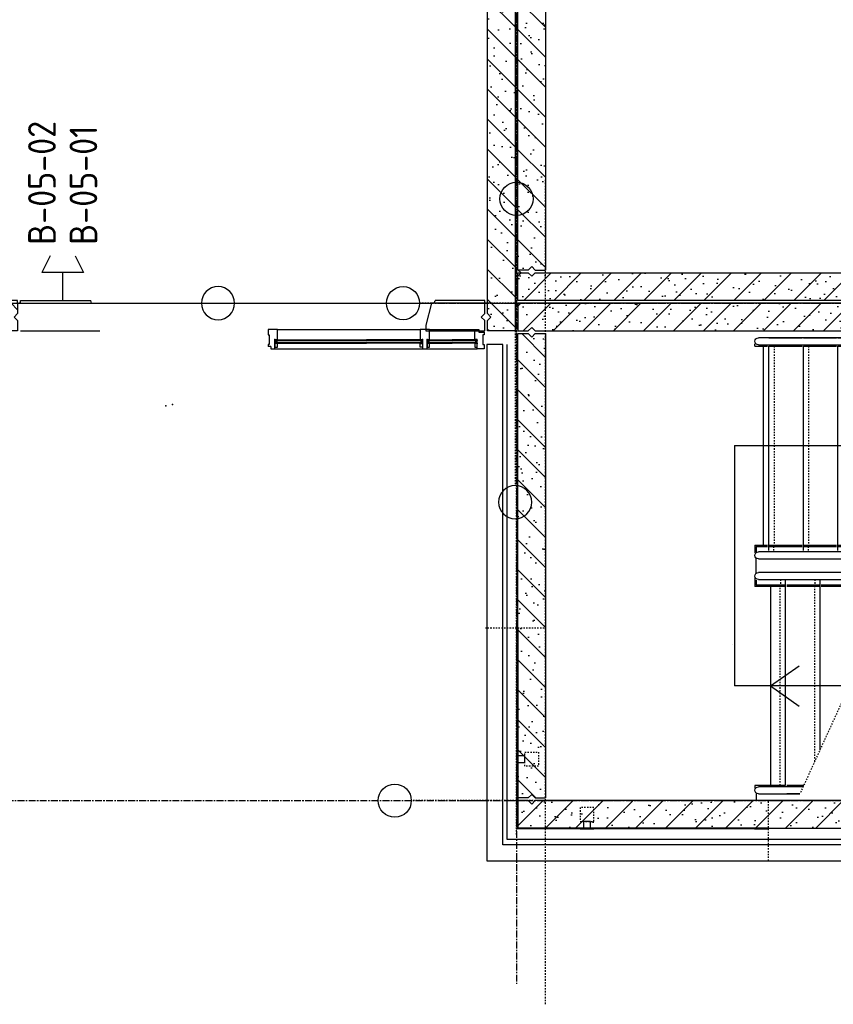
# Model space of a CAD drawing. Extents: x 0 to 1189, y 0 to 841.
# Tile 15 of 33: x 552 to 611, y 130 to 201. Entities that reach past the tile are written whole.
import ezdxf

# ---------------------------------------------------------------- set-up
doc = ezdxf.new("R2010")
doc.units = 0
doc.header["$PDSIZE"] = 2
for name, pattern in [('B0304', [6, 5, -0.5, 0, -0.5]), ('B0402', [9.375, 6.25, -3.125]), ('DASHDOT', [25.4, 12.7, -6.35, 0, -6.35]), ('HIDDEN', [0.375, 0.25, -0.125]), ('HIDDENX2', [0.75, 0.5, -0.25])]:
    doc.linetypes.add(name, pattern=pattern)
doc.layers.get('0').update_dxf_attribs({"linetype": 'CONTINUOUS'})
for name, color, linetype in [('AL$1A---_ALGEMEEN', 9, 'CONTINUOUS'), ('STRAMIEN', 1, 'CONTINUOUS'), ('VITELCODERING', 1, 'CONTINUOUS'), ('VITELDATA', 2, 'CONTINUOUS')]:
    doc.layers.add(name, color=color, linetype=linetype)
doc.styles.get("Standard").update_dxf_attribs({"font": 'ISO'})
pattern_1 = [(225, (0, 0), (108.6116, -108.6116), []), (197, (0, 0), (-41.26, -127.7242), [0, -130.56, -73.92, 0, -107.52]), (228, (0, 0), (29.4649, -129.875), [0, -129.28, 0, -131.84, 0, -106.24]), (251, (0, 0), (76.6585, -107.6209), [0, -128, 0, -768, -105.28])]

# ---------------------------------------------------------------- blocks, each defined once
blk = doc.blocks.new('-P302')
at = {"layer": 'AL$1A---_ALGEMEEN'}
h = blk.add_hatch(dxfattribs=at)
h.set_pattern_fill('PREFB', color=256, scale=8, style=0)
h.set_pattern_definition([(45, (0, 0), (-108.6116, 108.6116), []), (17, (0, 0), (41.26, 127.7242), [0, -130.56, -73.92, 0, -107.52]), (48, (0, 0), (-29.465, 129.875), [0, -129.28, 0, -131.84, 0, -106.24]), (71, (0, 0), (-76.6585, 107.621), [0, -128, 0, -768, -105.28])])
h.paths.add_polyline_path([(10, -20), (3590, -20), (3590, -220), (3515, -220), (3490, -195), (3465, -220), (10, -220)])
at = {"layer": 'AL$1A---_ALGEMEEN', "linetype": 'DASHDOT', "ltscale": 0.5}
blk.add_line((-665.6, 0), (4301.3, 0), dxfattribs=at)
at = {"layer": 'AL$1A---_ALGEMEEN', "color": 15, "linetype": 'Continuous'}
for p, q in [((10, -20), (3590, -20)), ((10, -20), (10, -95)), ((3590, -20), (3590, -220)), ((10, -95), (35, -120)), ((35, -120), (10, -145)), ((10, -145), (10, -220)), ((3465, -220), (3490, -195)), ((3490, -195), (3515, -220)), ((3465, -220), (10, -220)), ((3590, -220), (3515, -220))]:
    blk.add_line(p, q, dxfattribs=at)
at = {"layer": 'AL$1A---_ALGEMEEN', "linetype": 'Continuous', "ltscale": 2}
blk.add_circle((4421.3, 0), 120, dxfattribs=at)
for p in [(0, 0), (3600, 0)]:
    blk.add_point(p, dxfattribs=at)
blk = doc.blocks.new('-AAFKE3')
at = {"layer": 'AL$1A---_ALGEMEEN', "color": 15, "ltscale": 2}
blk.add_lwpolyline([(0, 125), (25, 100), (0, 75)], dxfattribs=at)
blk = doc.blocks.new('-954P1NIVO1')
at = {"layer": 'AL$1A---_ALGEMEEN', "color": 15, "linetype": 'DASHDOT'}
for p, q in [((0, -766.3), (0, 8222.2)), ((3600, -766.3), (3600, 8222.2)), ((-1474.4, 7200), (4497.7, 7200)), ((-1474.4, 3600), (4497.7, 3600)), ((-1474.4, 0), (4497.7, 0))]:
    blk.add_line(p, q, dxfattribs=at)
at = {"layer": 'AL$1A---_ALGEMEEN', "color": 15}
for p, q in [((50, 4325), (0, 4325)), ((50, 4335), (50, 4325)), ((110, 4335), (50, 4335)), ((50, 4310), (50, 4244.7)), ((100, 4310), (100, 4244.7)), ((110, 4335), (110, 4244.7)), ((1550, 4335), (1590, 4335)), ((1550, 4335), (1550, 4244.7)), ((1560, 4325), (1590, 4325)), ((1560, 4325), (1560, 4244.7)), ((1652.1, 4325), (1745.6, 4325)), ((1810, 4335), (1850, 4335)), ((1810, 4325), (1840, 4325)), ((1840, 4115.9), (1840, 4325)), ((1850, 4115.9), (1850, 4335)), ((3290, 4335), (3312.7, 4335)), ((3290, 4115.9), (3290, 4335)), ((3339.6, 4335), (3350, 4335)), ((3350, 4325), (3350, 4335)), ((3350, 4325), (3400, 4325)), ((50, 4234.7), (50, 3994.7)), ((100, 4234.7), (100, 3994.7)), ((110, 4234.7), (110, 3994.7)), ((1590, 4234.7), (110, 4234.7)), ((1590, 4234.7), (110, 4234.7)), ((830, 4234.7), (830, 2697.2)), ((1550, 4234.7), (1550, 3994.7)), ((1560, 4234.7), (1560, 3994.7)), ((1850, 4222.2), (3290, 4222.2)), ((2570, 4222.2), (2423.9, 4015.1)), ((2570, 4222.2), (2716.1, 4015.1)), ((2570, 1365.9), (2570, 4222.2)), ((1810, 4115.9), (3290, 4115.9)), ((1840, 3865.9), (1840, 4105.9)), ((1850, 3865.9), (1850, 4105.9)), ((3290, 3865.9), (3290, 4105.9)), ((3300, 3865.9), (3300, 4105.9)), ((3350, 3865.9), (3350, 4105.9)), ((50, 3984.7), (50, 3744.7)), ((100, 3984.7), (100, 3744.7)), ((110, 3984.7), (110, 3744.7)), ((1590, 3984.7), (110, 3984.7)), ((1550, 3984.7), (1550, 3744.7)), ((1560, 3984.7), (1560, 3744.7)), ((1810, 3865.9), (3290, 3865.9)), ((1840, 3615.9), (1840, 3855.9)), ((1850, 3615.9), (1850, 3855.9)), ((3290, 3615.9), (3290, 3855.9)), ((3300, 3615.9), (3300, 3855.9)), ((3350, 3615.9), (3350, 3855.9)), ((50, 3734.7), (50, 3494.7)), ((100, 3734.7), (100, 3494.7)), ((110, 3734.7), (110, 3494.7)), ((1590, 3734.7), (110, 3734.7)), ((1550, 3734.7), (1550, 3494.7)), ((1560, 3734.7), (1560, 3494.7)), ((1810, 3615.9), (3290, 3615.9)), ((1840, 3365.9), (1840, 3605.9)), ((1850, 3365.9), (1850, 3605.9)), ((3290, 3365.9), (3290, 3605.9)), ((3300, 3365.9), (3300, 3605.9)), ((3350, 3365.9), (3350, 3605.9)), ((50, 3484.7), (50, 3244.7)), ((100, 3484.7), (100, 3244.7)), ((110, 3484.7), (110, 3244.7)), ((1590, 3484.7), (110, 3484.7)), ((1550, 3484.7), (1550, 3244.7)), ((1560, 3484.7), (1560, 3244.7)), ((1810, 3365.9), (3290, 3365.9)), ((1840, 3115.9), (1840, 3355.9)), ((1850, 3115.9), (1850, 3355.9)), ((3290, 3115.9), (3290, 3355.9)), ((3300, 3115.9), (3300, 3355.9)), ((3350, 3115.9), (3350, 3355.9)), ((50, 3234.7), (50, 2994.7)), ((100, 3234.7), (100, 2994.7)), ((110, 3234.7), (110, 2994.7)), ((1590, 3234.7), (110, 3234.7)), ((1550, 3234.7), (1550, 3026.7)), ((1560, 3234.7), (1560, 3031.3)), ((1810, 3115.9), (3290, 3115.9)), ((1840, 2865.9), (1840, 3105.9)), ((1850, 2865.9), (1850, 3105.9)), ((3290, 2865.9), (3290, 3105.9)), ((3300, 2865.9), (3300, 3105.9)), ((3350, 2865.9), (3350, 3105.9)), ((50, 2984.7), (50, 2744.7)), ((100, 2984.7), (100, 2744.7)), ((110, 2984.7), (110, 2744.7)), ((1458.2, 2984.7), (110, 2984.7)), ((830.1, 2697.2), (684, 2904.3)), ((830.1, 2697.2), (976.1, 2904.3)), ((1810, 2865.9), (3290, 2865.9)), ((1840, 2615.9), (1840, 2855.9)), ((1850, 2615.9), (1850, 2855.9)), ((3290, 2615.9), (3290, 2855.9)), ((3300, 2615.9), (3300, 2855.9)), ((3350, 2615.9), (3350, 2855.9)), ((50, 2734.7), (50, 2494.7)), ((100, 2734.7), (100, 2494.7)), ((110, 2734.7), (110, 2494.7)), ((912, 2734.7), (110, 2734.7)), ((1810, 2615.9), (3290, 2615.9)), ((1840, 2365.9), (1840, 2605.9)), ((1850, 2365.9), (1850, 2605.9)), ((3290, 2365.9), (3290, 2605.9)), ((3300, 2365.9), (3300, 2605.9)), ((3350, 2365.9), (3350, 2605.9)), ((1550, 2526.7), (1550, 2494.7)), ((1560, 2531.3), (1560, 2494.7)), ((50, 2484.7), (50, 2340.2)), ((100, 2484.7), (100, 2363.1)), ((365.8, 2484.7), (110, 2484.7)), ((110, 2484.7), (110, 2367.6)), ((1600, 2484.7), (1458.2, 2484.7)), ((1550, 2484.7), (1550, 2244.7)), ((1560, 2484.7), (1560, 2244.7)), ((1810, 2365.9), (3290, 2365.9)), ((1840, 2115.9), (1840, 2355.9)), ((1850, 2115.9), (1850, 2355.9)), ((3290, 2115.9), (3290, 2355.9)), ((3300, 2115.9), (3300, 2355.9)), ((3350, 2115.9), (3350, 2355.9)), ((1600, 2234.7), (912, 2234.7)), ((1550, 2234.7), (1550, 1994.7)), ((1560, 2234.7), (1560, 1994.7)), ((830, 2197.2), (830, 1365.9)), ((1810, 2115.9), (3290, 2115.9)), ((1840, 1865.9), (1840, 2105.9)), ((1850, 1865.9), (1850, 2105.9)), ((3290, 1865.9), (3290, 2105.9)), ((3300, 1865.9), (3300, 2105.9)), ((3350, 1865.9), (3350, 2105.9)), ((1600, 1984.7), (365.8, 1984.7)), ((1550, 1984.7), (1550, 1744.7)), ((1560, 1984.7), (1560, 1744.7)), ((100, 1863.1), (100, 1744.7)), ((110, 1867.6), (110, 1744.7)), ((1810, 1865.9), (3290, 1865.9)), ((1840, 1615.9), (1840, 1855.9)), ((1850, 1615.9), (1850, 1855.9)), ((3290, 1615.9), (3290, 1855.9)), ((3300, 1615.9), (3300, 1855.9)), ((3350, 1615.9), (3350, 1855.9)), ((50, 1840.2), (50, 1744.7)), ((830, 1628.4), (683.9, 1835.5)), ((830, 1628.4), (976.1, 1835.5)), ((110, 1734.7), (110, 1515)), ((1600, 1734.7), (110, 1734.7)), ((1550, 1734.7), (1550, 1515)), ((1560, 1734.7), (1560, 1525)), ((1550, 1628.4), (110, 1628.4)), ((1810, 1615.9), (3290, 1615.9)), ((1810, 1615.9), (3290, 1615.9)), ((1840, 1525), (1840, 1605.9)), ((1850, 1515), (1850, 1605.9)), ((1850, 1577.7), (3290, 1577.7)), ((3290, 1515), (3290, 1605.9)), ((50, 1525), (0, 1525)), ((110, 1515), (92.1, 1515)), ((1610, 1515), (1550, 1515)), ((1594.4, 1525), (1560, 1525)), ((1645, 1525), (1755, 1525)), ((1850, 1515), (1792.3, 1515)), ((1840, 1525), (1801.3, 1525)), ((3290, 1515), (3306.9, 1515)), ((2570, 1365.9), (830, 1365.9))]:
    blk.add_line(p, q, dxfattribs=at)
at = {"layer": 'AL$1A---_ALGEMEEN'}
for p, q in [((1600, 3049.6), (1600, 4310)), ((1650, 4310), (1650, 3072.5)), ((1750, 1540), (1750, 4310)), ((1800, 4310), (1800, 1540)), ((3300, 1540), (3300, 4310)), ((3350, 4310), (3350, 1540)), ((1650, 2572.5), (1650, 1540)), ((1600, 1540), (1600, 2549.6)), ((100, 1863.1), (100, 1540)), ((50, 1540), (50, 1840.2))]:
    blk.add_line(p, q, dxfattribs=at)
at = {"layer": 'AL$1A---_ALGEMEEN', "color": 15, "linetype": 'B0402', "ltscale": 0.1}
for p, q in [((110, 4197.2), (1550, 4197.2)), ((3290, 4153.4), (1850, 4153.4)), ((110, 3947.2), (1550, 3947.2)), ((3290, 3903.4), (1850, 3903.4)), ((110, 3697.2), (1550, 3697.2)), ((3290, 3653.4), (1850, 3653.4)), ((110, 3447.2), (1550, 3447.2)), ((3290, 3403.4), (1850, 3403.4)), ((110, 3197.2), (1550, 3197.2)), ((3290, 3153.4), (1850, 3153.4)), ((110, 2947.2), (1376.3, 2947.2)), ((3290, 2903.4), (1850, 2903.4)), ((110, 2697.2), (830.1, 2697.2)), ((3290, 2653.4), (1850, 2653.4)), ((110, 2447.2), (283.8, 2447.2)), ((1376.3, 2447.2), (1550, 2447.2)), ((3290, 2403.4), (1850, 2403.4)), ((830.1, 2197.2), (1550, 2197.2)), ((3290, 2153.4), (1850, 2153.4)), ((283.8, 1947.2), (1550, 1947.2)), ((3290, 1903.4), (1850, 1903.4)), ((110, 1697.2), (1550, 1697.2)), ((3290, 1653.4), (1850, 1653.4))]:
    blk.add_line(p, q, dxfattribs=at)
at = {"layer": 'AL$1A---_ALGEMEEN', "color": 15, "linetype": 'B0402', "ltscale": 0.05}
for p, q in [((1590, 4199.3), (1550, 4199.3)), ((1810, 4151.3), (1850, 4151.3)), ((1590, 3949.3), (1550, 3949.3)), ((1810, 3901.3), (1850, 3901.3)), ((1590, 3699.3), (1550, 3699.3)), ((1810, 3651.3), (1850, 3651.3)), ((1590, 3449.3), (1550, 3449.3)), ((1810, 3401.3), (1850, 3401.3)), ((3290, 3401.3), (3350, 3401.3)), ((1590, 3199.3), (1550, 3199.3)), ((1810, 3151.3), (1850, 3151.3)), ((1810, 2901.3), (1850, 2901.3)), ((1810, 2651.3), (1850, 2651.3)), ((1600, 2449.3), (1550, 2449.3)), ((1810, 2401.3), (1850, 2401.3)), ((1600, 2199.3), (1550, 2199.3)), ((1810, 2151.3), (1850, 2151.3)), ((1600, 1949.3), (1550, 1949.3)), ((1810, 1901.3), (1850, 1901.3)), ((1600, 1699.3), (1550, 1699.3)), ((1810, 1651.3), (1850, 1651.3))]:
    blk.add_line(p, q, dxfattribs=at)
at = {"layer": 'AL$1A---_ALGEMEEN', "color": 15, "linetype": 'B0402'}
for p, q in [((1650, 3072.5), (50, 2340.2)), ((1650, 2572.5), (50, 1840.2))]:
    blk.add_line(p, q, dxfattribs=at)
at = {"layer": 'AL$1A---_ALGEMEEN', "color": 15}
for points in [[(2270.6, 4494.7), (2270.6, 4494.7), (2270.6, 4494.7), (2270.6, 4494.7), (2270.6, 4494.7), (2270.6, 4494.7), (2270.6, 4494.7)], [(1129.4, 1355.9), (1129.4, 1355.9), (1129.4, 1355.9), (1129.4, 1355.9), (1129.4, 1355.9), (1129.4, 1355.9), (1129.4, 1355.9)]]:
    blk.add_lwpolyline(points, dxfattribs=at)
at = {"layer": 'AL$1A---_ALGEMEEN'}
for points in [[(50, 2340.2), (50, 4310, -1), (100, 4310), (100, 2363.1)], [(1600, 3049.6), (1600, 4310, -1), (1650, 4310), (1650, 3072.5)]]:
    blk.add_lwpolyline(points, format="xyb", dxfattribs=at)
for centre, start, end in [((1625, 4310), 0, 180), ((1775, 4310), 0, 180), ((3325, 4310), 0, 180), ((75, 1540), 180, 0), ((1625, 1540), 180, 0), ((1775, 1540), 180, 0), ((3325, 1540), 180, 0)]:
    blk.add_arc(centre, 25, start, end, dxfattribs=at)
blk = doc.blocks.new('-GLASA')
at = {"layer": 'AL$1A---_ALGEMEEN', "color": 15, "ltscale": 2}
for p, q in [((5, 27), (406.8, 27)), ((5, 27), (5, 3)), ((5, 22), (406.8, 22)), ((5, 7), (406.8, 7)), ((5, 3), (406.8, 3)), ((13, 22), (13, 7))]:
    blk.add_line(p, q, dxfattribs=at)
at = {"layer": 'AL$1A---_ALGEMEEN', "color": 15}
for p, q in [((17, 30), (21.2, 27)), ((17, 0), (21.2, 3))]:
    blk.add_line(p, q, dxfattribs=at)
at = {"layer": 'AL$1A---_ALGEMEEN', "color": 15, "ltscale": 2}
blk.add_lwpolyline([(5, 3), (0, 3), (5, 27), (0, 27), (5, 3)], dxfattribs=at)
at = {"layer": 'AL$1A---_ALGEMEEN'}
for p in [(0, 30), (0, 0)]:
    blk.add_point(p, dxfattribs=at)
blk = doc.blocks.new('-P1KHE17')
at = {"layer": 'AL$1A---_ALGEMEEN', "ltscale": 2}
for p, q in [((-1265.5, 3199.4), (-1332.5, 3199.4)), ((-1332.5, 3199.4), (-1332.5, 3159.4)), ((-1332.5, 3159.4), (-1323.5, 3159.4)), ((-1323.5, 3159.4), (-1323.5, 3090.4)), ((-1265.5, 3127.4), (-1265.5, 3199.4)), ((-164.5, 3199.4), (-231.5, 3199.4)), ((-231.5, 3199.4), (-231.5, 3169.4)), ((-231.5, 3169.4), (-231.5, 3127.4)), ((-164.5, 3127.4), (-164.5, 3199.4)), ((-1323.5, 3090.4), (-1332.5, 3090.4)), ((-1332.5, 3090.4), (-1332.5, 3075.4)), ((-1312.5, 3075.4), (-1332.5, 3075.4)), ((-1312.5, 3075.4), (-1312.5, 3060.4)), ((-1282.5, 3060.4), (-1282.5, 3127.4)), ((-1282.5, 3127.4), (-1265.5, 3127.4)), ((-231.5, 3127.4), (-214.5, 3127.4)), ((-214.5, 3127.4), (-214.5, 3060.4)), ((-181.5, 3127.4), (-164.5, 3127.4)), ((-181.5, 3060.4), (-181.5, 3127.4)), ((-1312.5, 3060.4), (-1282.5, 3060.4)), ((-214.5, 3060.4), (-188.5, 3060.4)), ((-188.5, 3060.4), (-188.5, 3060.4)), ((-188.5, 3060.4), (-181.5, 3060.4))]:
    blk.add_line(p, q, dxfattribs=at)
at = {"layer": 'AL$1A---_ALGEMEEN', "color": 15, "ltscale": 2}
for p, q in [((-1265.5, 3199.4), (-231.5, 3199.4)), ((-164.5, 3199.4), (163.5, 3199.4)), ((-875.7, 3124.4), (-621.3, 3124.4)), ((-875.7, 3119.4), (-621.3, 3119.4)), ((-875.7, 3104.4), (-621.3, 3104.4)), ((-875.7, 3100.4), (-621.3, 3100.4)), ((-176.5, 3124.4), (-0.5, 3124.4)), ((-176.5, 3124.4), (-176.5, 3100.4)), ((-176.5, 3119.4), (-0.5, 3119.4)), ((-176.5, 3104.4), (-0.5, 3104.4)), ((-176.5, 3100.4), (-0.5, 3100.4)), ((-168.5, 3119.4), (-168.5, 3104.4)), ((175.5, 3124.4), (-0.5, 3124.4)), ((175.5, 3119.4), (-0.5, 3119.4)), ((175.5, 3104.4), (-0.5, 3104.4)), ((175.5, 3100.4), (-0.5, 3100.4)), ((167.5, 3119.4), (167.5, 3104.4)), ((175.5, 3124.4), (175.5, 3100.4)), ((-1282.5, 3060.4), (-214.5, 3060.4)), ((-181.5, 3060.4), (180.5, 3060.4))]:
    blk.add_line(p, q, dxfattribs=at)
at = {"layer": 'AL$1A---_ALGEMEEN', "color": 15}
for p, q in [((-164.5, 3127.4), (-160.3, 3124.4)), ((-164.5, 3097.4), (-160.3, 3100.4)), ((163.5, 3127.4), (159.3, 3124.4)), ((163.5, 3097.4), (159.3, 3100.4))]:
    blk.add_line(p, q, dxfattribs=at)
at = {"layer": 'AL$1A---_ALGEMEEN', "ltscale": 2}
blk.add_lwpolyline([(230.5, 3159.4), (221.5, 3159.4), (221.5, 3090.4), (230.5, 3090.4), (230.5, 3060.4), (180.5, 3060.4), (180.5, 3127.4), (163.5, 3127.4), (163.5, 3199.4), (193.5, 3199.4), (193.5, 3179.4), (230.5, 3179.4)], close=True, dxfattribs=at)
at = {"layer": 'AL$1A---_ALGEMEEN'}
for points in [[(-1282.5, 3070.4), (-1265.5, 3070.4), (-1265.5, 3097.4), (-1282.5, 3097.4)], [(-1282.5, 3070.4), (-1265.5, 3070.4), (-1265.5, 3097.4), (-1282.5, 3097.4)], [(-214.5, 3070.4), (-231.5, 3070.4), (-231.5, 3097.4), (-214.5, 3097.4)], [(-181.5, 3070.4), (-164.5, 3070.4), (-164.5, 3097.4), (-181.5, 3097.4)], [(163.5, 3070.4), (180.5, 3070.4), (180.5, 3097.4), (163.5, 3097.4)]]:
    blk.add_lwpolyline(points, close=True, dxfattribs=at)
at = {"layer": 'AL$1A---_ALGEMEEN', "color": 15, "ltscale": 2}
for points in [[(-176.5, 3100.4), (-181.5, 3100.4), (-176.5, 3124.4), (-181.5, 3124.4), (-176.5, 3100.4)], [(175.5, 3100.4), (180.5, 3100.4), (175.5, 3124.4), (180.5, 3124.4), (175.5, 3100.4)]]:
    blk.add_lwpolyline(points, dxfattribs=at)
at = {"layer": 'AL$1A---_ALGEMEEN'}
for p in [(-181.5, 3127.4), (-181.5, 3097.4), (180.5, 3097.4)]:
    blk.add_point(p, dxfattribs=at)
at = {"layer": 'AL$1A---_ALGEMEEN', "ltscale": 2}
for p in [(-2073.5, 2647.4), (-2023.5, 2657.4), (-2023.5, 2657.4)]:
    blk.add_point(p, dxfattribs=at)
at = {"layer": 'AL$1A---_ALGEMEEN', "color": 15, "ltscale": 2}
blk.add_blockref('-GLASA', (-1282.5, 3097.4), dxfattribs=at)
at = {"layer": 'AL$1A---_ALGEMEEN', "color": 15, "ltscale": 2, "xscale": -1}
blk.add_blockref('-GLASA', (-214.5, 3097.4), dxfattribs=at)
blk = doc.blocks.new('-954P1-KSE01')
at = {"layer": 'AL$1A---_ALGEMEEN', "color": 15, "ltscale": 2}
for p, q in [((-205, 1512.6), (-205, -205)), ((-200, 1512.6), (-200, -200)), ((1149.3, -205), (-205, -205)), ((1149.3, -200), (-200, -200))]:
    blk.add_line(p, q, dxfattribs=at)
at = {"layer": 'AL$1A---_ALGEMEEN', "ltscale": 2}
for p, q in [((1149.3, -200), (1149.3, -205)), ((1249.3, -200), (1149.3, -200)), ((1149.3, -205), (1249.3, -205)), ((1249.3, -205), (1249.3, -200))]:
    blk.add_line(p, q, dxfattribs=at)
for points in [[(-205, 1612.6), (-200, 1612.6), (-200, 1512.6), (-205, 1512.6), (-205, 1612.6)], [(-205, 350), (-200, 350), (-200, 250), (-205, 250), (-205, 350)], [(-200, 325), (-150, 325), (-150, 275), (-200, 275)], [(250, -200), (350, -200), (350, -205), (250, -205), (250, -200)], [(275, -150), (325, -150), (325, -200), (275, -200), (275, -150)]]:
    blk.add_lwpolyline(points, dxfattribs=at)
at = {"layer": 'AL$1A---_ALGEMEEN', "color": 15, "linetype": 'HIDDEN', "ltscale": 0.1}
for points in [[(-150, 350), (-50, 350), (-50, 250), (-150, 250), (-150, 350)], [(250, -150), (350, -150), (350, -50), (250, -50), (250, -150)]]:
    blk.add_lwpolyline(points, dxfattribs=at)
blk = doc.blocks.new('-P223')
at = {"layer": 'AL$1A---_ALGEMEEN', "ltscale": 2}
h = blk.add_hatch(dxfattribs=at)
h.set_pattern_fill('PREFB', color=256, scale=8, angle=180, style=0)
h.set_pattern_definition(pattern_1)
h.paths.add_polyline_path([(200, -10), (-3380, -10), (-3380, -85), (-3355, -110), (-3380, -135), (-3380, -210), (200, -210)])
at = {"layer": 'AL$1A---_ALGEMEEN', "linetype": 'DASHDOT', "ltscale": 0.5}
blk.add_line((-3844.5, 0), (1210.7, 0), dxfattribs=at)
at = {"layer": 'AL$1A---_ALGEMEEN', "color": 15, "linetype": 'Continuous'}
for p, q in [((-3360, -10), (200, -10)), ((-3360, -85), (-3360, -10)), ((200, -10), (200, -210)), ((-3360, -85), (-3335, -110)), ((-3335, -110), (-3360, -135)), ((-3360, -135), (-3360, -210)), ((200, -210), (-3360, -210))]:
    blk.add_line(p, q, dxfattribs=at)
at = {"layer": 'AL$1A---_ALGEMEEN', "linetype": 'Continuous', "ltscale": 2}
blk.add_circle((1330.7, 0), 120, dxfattribs=at)
for p in [(-3600, 0), (0, 0)]:
    blk.add_point(p, dxfattribs=at)
blk = doc.blocks.new('-P221')
at = {"layer": 'AL$1A---_ALGEMEEN'}
h = blk.add_hatch(dxfattribs=at)
h.set_pattern_fill('PREFB', color=256, scale=8, angle=180, style=0)
h.set_pattern_definition(pattern_1)
h.paths.add_polyline_path([(-10, 0), (-3590, 0), (-3590, -200), (-3515, -200), (-3490, -175), (-3465, -200), (-10, -200), (-10, -125), (-35, -100), (-10, -75)])
at = {"layer": 'AL$1A---_ALGEMEEN', "linetype": 'DASHDOT', "ltscale": 0.5}
blk.add_line((-5151.3, 0), (1353.7, 0), dxfattribs=at)
at = {"layer": 'AL$1A---_ALGEMEEN', "color": 15, "linetype": 'Continuous'}
for p, q in [((-10, 0), (-3590, 0)), ((-3590, 0), (-3590, -200)), ((-10, 0), (-10, -75)), ((-35, -100), (-10, -75)), ((-10, -125), (-35, -100)), ((-10, -125), (-10, -200)), ((-3590, -200), (-3515, -200)), ((-3490, -175), (-3515, -200)), ((-3465, -200), (-3490, -175)), ((-3465, -200), (-10, -200))]:
    blk.add_line(p, q, dxfattribs=at)
at = {"layer": 'AL$1A---_ALGEMEEN', "linetype": 'Continuous', "ltscale": 2}
blk.add_circle((1473.7, 0), 120, dxfattribs=at)
for p in [(-3600, 0), (0, 0)]:
    blk.add_point(p, dxfattribs=at)
blk = doc.blocks.new('-P220')
at = {"layer": 'AL$1A---_ALGEMEEN', "ltscale": 2}
h = blk.add_hatch(dxfattribs=at)
h.set_pattern_fill('PREFB', color=256, scale=8, angle=180, style=0)
h.set_pattern_definition(pattern_1)
h.paths.add_polyline_path([(-220, -85), (-220, -10), (-3580, -10), (-3580, -85), (-3555, -110), (-3580, -135), (-3580, -210), (-220, -210), (-220, -135), (-245, -110)])
at = {"layer": 'AL$1A---_ALGEMEEN', "linetype": 'DASHDOT', "ltscale": 0.5}
blk.add_line((-3844.5, 0), (635.5, 0), dxfattribs=at)
at = {"layer": 'AL$1A---_ALGEMEEN', "color": 15, "linetype": 'Continuous'}
for p, q in [((-3580, -10), (-220, -10)), ((-3580, -85), (-3580, -10)), ((-220, -10), (-220, -85)), ((-3580, -85), (-3555, -110)), ((-3555, -110), (-3580, -135)), ((-3580, -135), (-3580, -210)), ((-245, -110), (-220, -85)), ((-220, -135), (-245, -110)), ((-220, -135), (-220, -210)), ((-220, -210), (-3580, -210))]:
    blk.add_line(p, q, dxfattribs=at)
at = {"layer": 'AL$1A---_ALGEMEEN', "linetype": 'Continuous', "ltscale": 2}
blk.add_circle((755.5, 0), 120, dxfattribs=at)
for p in [(-3600, 0), (0, 0)]:
    blk.add_point(p, dxfattribs=at)
blk = doc.blocks.new('-P219')
at = {"layer": 'AL$1A---_ALGEMEEN', "linetype": 'Continuous', "ltscale": 2}
h = blk.add_hatch(dxfattribs=at)
h.set_pattern_fill('PREFB', color=256, scale=8, angle=180, style=0)
h.set_pattern_definition([(225, (-285, 0), (108.6116, -108.6116), []), (197, (-285, 0), (-41.26, -127.7242), [0, -130.56, -73.92, 0, -107.52]), (228, (-285, 0), (29.465, -129.875), [0, -129.28, 0, -131.84, 0, -106.24]), (251, (-285, 0), (76.6585, -107.6209), [0, -128, 0, -768, -105.28])])
h.paths.add_polyline_path([(-10, 200), (-7475, 200), (-7475, 125), (-7450, 100), (-7475, 75), (-7475, 0), (-135, 0), (-110, 25), (-85, 0), (-10, 0)])
at = {"layer": 'AL$1A---_ALGEMEEN', "linetype": 'DASHDOT', "ltscale": 0.5}
blk.add_line((-7541.2, 0), (761.4, 0), dxfattribs=at)
at = {"layer": 'AL$1A---_ALGEMEEN', "color": 15, "linetype": 'Continuous'}
for points in [[(-85, 0), (-10, 0), (-10, 200), (-7475, 200), (-7475, 125)], [(-7475, 75), (-7475, 0), (-135, 0)]]:
    blk.add_lwpolyline(points, dxfattribs=at)
at = {"layer": 'AL$1A---_ALGEMEEN', "linetype": 'Continuous', "ltscale": 2}
blk.add_circle((881.4, 0), 120, dxfattribs=at)
for p in [(-7200, 0), (-3590, 0), (0, 0)]:
    blk.add_point(p, dxfattribs=at)
at = {"layer": 'AL$1A---_ALGEMEEN', "color": 15, "linetype": 'Continuous'}
blk.add_blockref('-AAFKE3', (-7475, 0), dxfattribs=at)
at = {"layer": 'AL$1A---_ALGEMEEN', "color": 15, "linetype": 'Continuous', "rotation": 89.99999999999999}
blk.add_blockref('-AAFKE3', (-10, 0), dxfattribs=at)
blk = doc.blocks.new('-STR-H2')
at = {"layer": 'AL$1A---_ALGEMEEN', "linetype": 'DASHDOT', "ltscale": 0.5}
blk.add_line((-3600, 0), (-9880, 0), dxfattribs=at)
at = {"layer": 'AL$1A---_ALGEMEEN', "linetype": 'Continuous', "ltscale": 2}
blk.add_circle((-10000, 0), 120, dxfattribs=at)
for p in [(-8560, 0), (-4960, 0)]:
    blk.add_point(p, dxfattribs=at)
blk = doc.blocks.new('-P30')
at = {"layer": 'AL$1A---_ALGEMEEN', "ltscale": 2}
h = blk.add_hatch(dxfattribs=at)
h.set_pattern_fill('PREFB', color=256, scale=8, angle=180, style=0)
h.set_pattern_definition(pattern_1)
h.paths.add_polyline_path([(-20, 4020), (-220, 4020), (-220, 20), (-20, 20), (-20, 95), (-45, 120), (-20, 145)])
at = {"layer": 'AL$1A---_ALGEMEEN', "linetype": 'Continuous', "ltscale": 2}
blk.add_lwpolyline([(-20, 145), (-20, 4020), (-220, 4020), (-220, 20), (-20, 20), (-20, 95)], dxfattribs=at)
at = {"layer": 'AL$1A---_ALGEMEEN', "linetype": 'Continuous', "ltscale": 2, "rotation": 90}
blk.add_blockref('-STR-H2', (-220, 8780), dxfattribs=at)
at = {"layer": 'AL$1A---_ALGEMEEN', "linetype": 'Continuous', "ltscale": 2, "xscale": -1}
blk.add_blockref('-AAFKE3', (-20, 20), dxfattribs=at)
blk = doc.blocks.new('-STR-H')
at = {"layer": 'AL$1A---_ALGEMEEN', "linetype": 'DASHDOT', "ltscale": 0.5}
blk.add_line((0, 0), (-9880, 0), dxfattribs=at)
at = {"layer": 'AL$1A---_ALGEMEEN', "linetype": 'Continuous', "ltscale": 2}
blk.add_circle((-10000, 0), 120, dxfattribs=at)
for p in [(-8560, 0), (-4960, 0), (-1360, 0)]:
    blk.add_point(p, dxfattribs=at)
blk = doc.blocks.new('-P01')
at = {"layer": 'AL$1A---_ALGEMEEN', "ltscale": 2}
h = blk.add_hatch(dxfattribs=at)
h.set_pattern_fill('PREFB', color=256, scale=8, angle=180, style=0)
h.set_pattern_definition(pattern_1)
h.paths.add_polyline_path([(586, 160), (586, 200), (10, 200), (10, 125), (35, 100), (10, 75), (10, 0), (543.1, 0)])
h.paths.add_polyline_path([(3791, 160), (3791, 200), (3409, 200), (3409, 160), (3451.9, 0), (3748.1, 0)])
h.paths.add_polyline_path([(7190, 75), (7165, 100), (7190, 125), (7190, 200), (6614, 200), (6614, 160), (6656.9, 0), (7190, 0)])
at = {"layer": 'AL$1A---_ALGEMEEN', "linetype": 'Continuous', "ltscale": 2}
for p, q in [((10, 200), (586, 200)), ((10, 125), (10, 200)), ((586, 160), (543.1, 0)), ((586, 200), (586, 160)), ((3409, 200), (3791, 200)), ((3409, 160), (3409, 200)), ((3451.9, 0), (3409, 160)), ((3791, 160), (3748.1, 0)), ((3791, 200), (3791, 160)), ((7190, 200), (6614, 200)), ((6614, 200), (6614, 160)), ((6614, 160), (6656.9, 0)), ((7190, 125), (7190, 200)), ((10, 0), (10, 75)), ((7190, 0), (7190, 75)), ((543.1, 0), (10, 0)), ((3748.1, 0), (3451.9, 0)), ((6656.9, 0), (7190, 0))]:
    blk.add_line(p, q, dxfattribs=at)
at = {"layer": 'AL$1A---_ALGEMEEN', "color": 15, "linetype": 'Continuous', "ltscale": 2}
for p, q in [((10, 0), (7190, 0)), ((524.2, 0), (518.8, -20)), ((6675.8, 0), (6681.2, -20))]:
    blk.add_line(p, q, dxfattribs=at)
at = {"layer": 'AL$1A---_ALGEMEEN', "ltscale": 2}
for p, q in [((10, 0), (10, -20)), ((7190, 0), (7190, -20)), ((10, -20), (518.8, -20)), ((7190, -20), (6681.2, -20))]:
    blk.add_line(p, q, dxfattribs=at)
at = {"layer": 'AL$1A---_ALGEMEEN', "linetype": 'Continuous', "ltscale": 2}
for points in [[(10, 125), (35, 100), (10, 75)], [(7190, 75), (7165, 100), (7190, 125)]]:
    blk.add_lwpolyline(points, dxfattribs=at)
at = {"layer": 'AL$1A---_ALGEMEEN', "linetype": 'DASHDOT', "ltscale": 0.5, "rotation": 180}
blk.add_blockref('-STR-H', (-1360, 0), dxfattribs=at)
blk = doc.blocks.new('XREF_B-A3-II-113')
at = {"layer": 'AL$1A---_ALGEMEEN', "color": 8, "ltscale": 2}
for p, q in [((67682.2, 30481.2), (68191, 30481.2)), ((67682.2, 30461.2), (67682.2, 30481.2)), ((68216.4, 30461.2), (70658, 30461.2)), ((71042.2, 30481.2), (70682.3, 30481.2)), ((71042.2, 30461.2), (71042.2, 30481.2)), ((71057.2, 30162.2), (71057.2, 26426.2)), ((71172.2, 30162.2), (71057.2, 30162.2)), ((71172.2, 26541.2), (71172.2, 30162.2)), ((79456.7, 26541.2), (71172.2, 26541.2)), ((71057.2, 26426.2), (79456.7, 26426.2))]:
    blk.add_line(p, q, dxfattribs=at)
at = {"layer": 'AL$1A---_ALGEMEEN', "color": 8, "linetype": 'Continuous', "ltscale": 2}
for p, q in [((68196.4, 30461.2), (68191, 30481.2)), ((70658, 30461.2), (70615.2, 30301.3)), ((71042.2, 30461.2), (70658, 30461.2)), ((70676.9, 30461.2), (70682.3, 30481.2)), ((71042.2, 30386.2), (71042.2, 30461.2)), ((70615.2, 30301.3), (70615.2, 30261.2)), ((71042.2, 30261.2), (71042.2, 30336.2)), ((67682.2, 30261.2), (68258.2, 30261.2)), ((70615.2, 30261.2), (71042.2, 30261.2))]:
    blk.add_line(p, q, dxfattribs=at)
at = {"layer": 'AL$1A---_ALGEMEEN', "color": 8, "linetype": 'HIDDENX2'}
for p, q in [((71472.2, 28110.5), (71047.2, 28110.5)), ((73094.8, 26426.2), (73094.8, 26861.2))]:
    blk.add_line(p, q, dxfattribs=at)
at = {"layer": 'AL$1A---_ALGEMEEN', "color": 8, "ltscale": 2}
blk.add_lwpolyline([(71202.2, 30162.2), (71202.2, 26581.2), (79616.7, 26581.2)], dxfattribs=at)
at = {"layer": 'STRAMIEN', "color": 8, "linetype": 'B0304', "ltscale": 10}
for p, q in [((71272.2, 86161.2), (71272.2, 25534.2)), ((17022.2, 30461.2), (103937.2, 30461.2)), ((17022.2, 26861.2), (103937.2, 26861.2))]:
    blk.add_line(p, q, dxfattribs=at)
at = {"layer": 'AL$1A---_ALGEMEEN', "color": 8, "linetype": 'Continuous', "ltscale": 2}
for name, p, rotation in [('-P223', (71272.2, 34061.2), 90), ('-P220', (71272.2, 30461.2), 90), ('-P302', (74872.2, 30461.2), 180), ('-AAFKE3', (71042.2, 30461.2), 180), ('-P219', (71272.2, 26861.2), 180)]:
    blk.add_blockref(name, p, dxfattribs=dict(at, rotation=rotation))
at = {"layer": 'AL$1A---_ALGEMEEN', "color": 8, "linetype": 'Continuous', "ltscale": 2, "xscale": -1}
blk.add_blockref('-P30', (71042.2, 30241.2), dxfattribs=at)
at = {"layer": 'AL$1A---_ALGEMEEN', "color": 8, "linetype": 'Continuous', "ltscale": 2, "xscale": -1, "rotation": 270}
for name in ['-954P1NIVO1', '-954P1-KSE01']:
    blk.add_blockref(name, (71482.2, 26861.2), dxfattribs=at)
at = {"layer": 'AL$1A---_ALGEMEEN', "color": 8, "ltscale": 2, "xscale": -1, "rotation": 180}
blk.add_blockref('-P01', (60472.2, 30461.2), dxfattribs=at)
at = {"layer": 'AL$1A---_ALGEMEEN', "color": 8, "linetype": 'Continuous', "ltscale": 2}
for name, p in [('-P221', (74872.2, 30461.2)), ('-P1KHE17', (70806.9, 27071.9))]:
    blk.add_blockref(name, p, dxfattribs=at)
blk = doc.blocks.new('$DAT003')
for p, q in [((3.2, 0.9), (2, 1.5)), ((2, -1.5), (2, 1.5)), ((0, 0), (2, 0)), ((3.2, -0.9), (2, -1.5))]:
    blk.add_line(p, q)

msp = doc.modelspace()

# ---------------------------------------------------------------- block references
at = {"xscale": 0.01, "yscale": 0.01, "zscale": 0.01}
msp.add_blockref('XREF_B-A3-II-113', (-124.381, -124.335), dxfattribs=at)
at = {"layer": 'VITELDATA', "rotation": 90}
msp.add_blockref('$DAT003', (555.5, 180.5), dxfattribs=at)

# ---------------------------------------------------------------- texts
at = {"layer": 'VITELCODERING'}
for s, p in [('B-05-02', (555, 184.5)), ('B-05-01', (558, 184.5))]:
    msp.add_text(s, height=2, rotation=90, dxfattribs=at).set_placement(p)

doc.saveas('drawing.dxf')
